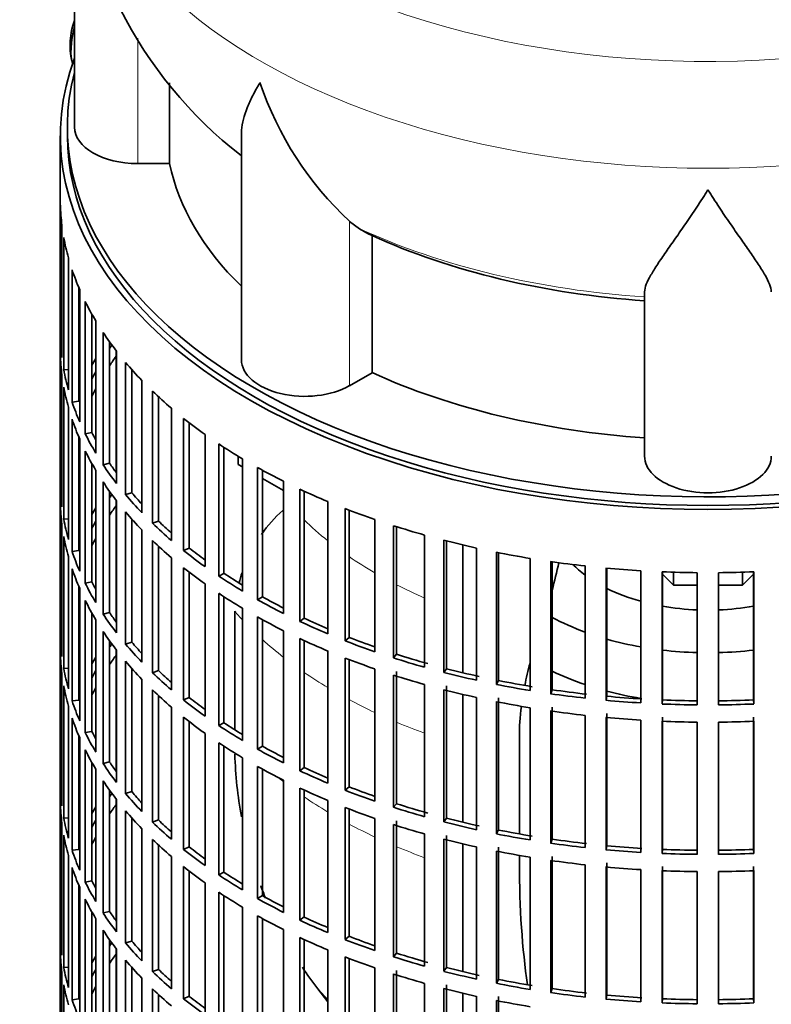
# Model space of a CAD drawing. Header units: millimetres. Extents: x 166 to 762, y -4095 to 2505.
# Tile 3 of 29: x 567 to 673, y -3984 to -3844. Entities that reach past the tile are written whole.
import ezdxf

# ---------------------------------------------------------------- set-up
doc = ezdxf.new("R2010")
doc.units = ezdxf.units.MM
for name, color, linetype in [('M5X8_UNI7687', 7, 'Continuous'), ('VSI134_DIFFUSORE', 7, 'Continuous'), ('VSI134_FILTRO_A', 7, 'Continuous'), ('VSI134_GIUNTO_8×', 7, 'Continuous'), ('VSI134_SUPPORTO_', 7, 'Continuous')]:
    doc.layers.add(name, color=color, linetype=linetype)

# ---------------------------------------------------------------- blocks, each defined once
blk = doc.blocks.new('SE4')
at = {"layer": 'M5X8_UNI7687', "color": 7, "linetype": 'Continuous', "lineweight": 35}
blk.add_arc((583.71, -3848.09), 10, 159.6255, 193.1681, dxfattribs=at)
blk.add_ellipse((575.53, -3846.37), major_axis=(1.01, 4.83), ratio=0.279258, start_param=1.436063, end_param=2.733198, dxfattribs=at)
at = {"layer": 'VSI134_DIFFUSORE', "color": 7, "linetype": 'Continuous', "lineweight": 35}
for p, q in [((574.33, -3816.67), (574.33, -3859.72)), ((587.86, -3864.92), (587.86, -3853.45)), ((598.06, -3860.63), (598.06, -3892.79)), ((583.33, -3864.92), (587.86, -3864.92)), ((614.84, -3874.17), (613.42, -3873.12)), ((616.62, -3894.62), (616.62, -3875.14)), ((655.33, -3906.49), (655.33, -3883.14)), ((613.42, -3896.47), (616.62, -3894.62))]:
    blk.add_line(p, q, dxfattribs=at)
at = {"layer": 'VSI134_DIFFUSORE', "color": 4, "linetype": 'Continuous', "lineweight": 9}
for p, q in [((583.33, -3864.92), (583.33, -3847.1)), ((613.42, -3896.47), (613.42, -3873.12))]:
    blk.add_line(p, q, dxfattribs=at)
at = {"layer": 'VSI134_DIFFUSORE', "color": 7, "linetype": 'Continuous', "lineweight": 35}
for centre, radius, start, end in [((635.06, -3815.78), 60.63, 180.8665, 232.3264), ((645.92, -3838.16), 47.73, 198.6373, 227.0857), ((622.75, -3861.78), 14.7, 237.4509, 245.3566)]:
    blk.add_arc(centre, radius, start, end, dxfattribs=at)
at = {"layer": 'VSI134_DIFFUSORE', "color": 4, "linetype": 'Continuous', "lineweight": 9}
for centre, major_axis, start_param, end_param in [((664.33, -3800.95), (85.67, 0), 2.810229, 6.283185), ((664.33, -3813.71), (-89.83, 0), 0, 3.208497), ((664.33, -3838.25), (-79.5, 0), 0.898849, 1.457346)]:
    blk.add_ellipse(centre, major_axis=major_axis, ratio=0.57735, start_param=start_param, end_param=end_param, dxfattribs=at)
at = {"layer": 'VSI134_DIFFUSORE', "color": 7, "linetype": 'Continuous', "lineweight": 35}
for centre, major_axis, start_param, end_param in [((583.33, -3859.72), (9, 0), 3.141593, 4.712389), ((664.33, -3859.72), (-77, 0), 0.117151, 0.534109), ((664.33, -3840.25), (-77, 0), 0.902549, 1.453645), ((607.06, -3892.79), (9, 0), 3.141593, 5.497787), ((664.33, -3859.72), (-77, 0), 0.902549, 1.453645), ((664.33, -3906.49), (-9, 0), 0, 3.141593)]:
    blk.add_ellipse(centre, major_axis=major_axis, ratio=0.57735, start_param=start_param, end_param=end_param, dxfattribs=at)
for points, knots in [([(598.06, -3860.65), (598.06, -3860.49), (598.06, -3860.33), (598.15, -3859.15), (598.43, -3858.1), (599.1, -3856.43), (599.37, -3855.85), (599.82, -3854.96), (599.98, -3854.66), (600.24, -3854.2), (600.37, -3853.97), (600.51, -3853.73), (600.6, -3853.58), (600.65, -3853.49), (600.69, -3853.42)], [0.4600931, 0.4600931, 0.4600931, 0.4600931, 0.5, 0.5, 0.75, 0.75, 0.875, 0.875, 0.9375, 0.9375, 0.96875, 0.984375, 0.984375, 1, 1, 1, 1]), ([(664.33, -3868.64), (664.2, -3868.85), (664.07, -3869.06), (663.8, -3869.48), (663.67, -3869.69), (663.27, -3870.3), (663.01, -3870.71), (662.22, -3871.9), (661.7, -3872.67), (660.69, -3874.14), (660.19, -3874.86), (659.25, -3876.21), (658.8, -3876.85), (657.95, -3878.07), (657.55, -3878.65), (657.01, -3879.47), (656.84, -3879.74), (656.52, -3880.25), (656.37, -3880.5), (655.96, -3881.22), (655.73, -3881.66), (655.42, -3882.46), (655.33, -3882.82), (655.33, -3883.14)], [0, 0, 0, 0, 0.03125, 0.03125, 0.0625, 0.0625, 0.125, 0.125, 0.25, 0.25, 0.375, 0.375, 0.5, 0.5, 0.625, 0.625, 0.6875, 0.6875, 0.75, 0.75, 0.875, 0.875, 1, 1, 1, 1]), ([(673.33, -3883.14), (673.33, -3882.82), (673.24, -3882.46), (672.93, -3881.66), (672.71, -3881.22), (672.3, -3880.51), (672.15, -3880.25), (671.82, -3879.74), (671.65, -3879.47), (671.11, -3878.65), (670.72, -3878.08), (669.87, -3876.85), (669.42, -3876.21), (668.47, -3874.86), (667.98, -3874.15), (666.96, -3872.67), (666.45, -3871.9), (665.66, -3870.71), (665.4, -3870.31), (665, -3869.69), (664.86, -3869.48), (664.6, -3869.06), (664.46, -3868.85), (664.33, -3868.64)], [0, 0, 0, 0, 0.125, 0.125, 0.25, 0.25, 0.3125, 0.3125, 0.375, 0.375, 0.5, 0.5, 0.625, 0.625, 0.75, 0.75, 0.875, 0.875, 0.9375, 0.9375, 0.96875, 0.96875, 1, 1, 1, 1])]:
    blk.add_open_spline(points, degree=3, knots=knots, dxfattribs=at)
at = {"layer": 'VSI134_FILTRO_A', "color": 7, "linetype": 'Continuous', "lineweight": 35}
for p, q in [((572.33, -3860.95), (572.33, -4025.06)), ((572.34, -3870.8), (572.34, -3889.58)), ((572.56, -3873.69), (572.56, -3892.47)), ((572.83, -3875.43), (572.83, -3894.21)), ((573.48, -3878.29), (573.48, -3897.07)), ((574, -3880.01), (574, -3898.79)), ((574.98, -3882.59), (574.98, -3898.67)), ((575.09, -3882.83), (575.09, -3901.61)), ((575.87, -3884.52), (575.87, -3903.3)), ((576.82, -3886.33), (576.82, -3903.13)), ((577.37, -3887.27), (577.37, -3906.05)), ((572.56, -3889.58), (572.34, -3889.58)), ((578.41, -3888.92), (578.41, -3907.7)), ((579.33, -3890.26), (579.33, -3907.47)), ((572.34, -3892.03), (572.34, -3910.81)), ((580.32, -3891.58), (580.32, -3910.36)), ((573.48, -3894.16), (572.83, -3894.21)), ((581.6, -3893.17), (581.6, -3911.95)), ((582.49, -3894.19), (582.49, -3911.68)), ((572.56, -3894.92), (572.56, -3913.7)), ((583.91, -3895.73), (583.91, -3914.51)), ((572.83, -3896.66), (572.83, -3915.44)), ((585.43, -3897.24), (585.43, -3916.02)), ((586.27, -3898.04), (586.27, -3915.71)), ((573.48, -3899.52), (573.48, -3918.3)), ((574.98, -3898.67), (574, -3898.79)), ((588.11, -3899.68), (588.11, -3918.46)), ((574, -3901.24), (574, -3920.02)), ((589.85, -3901.11), (589.85, -3919.89)), ((590.64, -3901.73), (590.64, -3919.54)), ((574.98, -3903.81), (574.98, -3919.9)), ((575.09, -3904.06), (575.09, -3922.84)), ((576.82, -3903.13), (575.87, -3903.3)), ((592.89, -3903.4), (592.89, -3922.18)), ((594.84, -3904.74), (594.84, -3923.52)), ((595.58, -3905.22), (595.58, -3923.13)), ((575.87, -3905.75), (575.87, -3924.53)), ((598.22, -3906.87), (598.22, -3925.65)), ((576.82, -3907.56), (576.82, -3924.35)), ((579.33, -3907.47), (578.41, -3907.7)), ((600.36, -3908.1), (600.36, -3926.88)), ((577.37, -3908.5), (577.37, -3927.28)), ((601.03, -3908.48), (601.03, -3926.46)), ((572.56, -3910.81), (572.34, -3910.81)), ((578.41, -3910.14), (578.41, -3928.92)), ((604.04, -3910.05), (604.04, -3928.83)), ((579.33, -3911.48), (579.33, -3928.7)), ((582.49, -3911.68), (581.6, -3911.95)), ((606.36, -3911.18), (606.36, -3929.96)), ((606.97, -3911.46), (606.97, -3929.5)), ((572.34, -3913.26), (572.34, -3932.04)), ((580.32, -3912.81), (580.32, -3931.59)), ((610.33, -3912.93), (610.33, -3931.71)), ((612.81, -3913.94), (612.81, -3932.72)), ((581.6, -3914.4), (581.6, -3933.18)), ((613.35, -3914.14), (613.35, -3932.23)), ((572.56, -3916.15), (572.56, -3934.93)), ((573.48, -3915.39), (572.83, -3915.44)), ((582.49, -3915.42), (582.49, -3932.91)), ((586.27, -3915.71), (585.43, -3916.02)), ((617.03, -3915.49), (617.03, -3934.27)), ((619.65, -3916.36), (619.65, -3935.14)), ((620.11, -3916.51), (620.11, -3934.63)), ((572.83, -3917.89), (572.83, -3936.67)), ((583.91, -3916.96), (583.91, -3935.74)), ((624.08, -3917.69), (624.08, -3936.47)), ((585.43, -3918.47), (585.43, -3937.25)), ((586.27, -3919.27), (586.27, -3936.94)), ((626.83, -3918.43), (626.83, -3937.21)), ((627.21, -3918.53), (627.21, -3936.68)), ((573.48, -3920.75), (573.48, -3939.53)), ((574.98, -3919.9), (574, -3920.02)), ((588.11, -3920.91), (588.11, -3939.68)), ((590.64, -3919.54), (589.85, -3919.89)), ((631.45, -3919.54), (631.45, -3938.32)), ((634.29, -3920.14), (634.29, -3938.91)), ((634.59, -3920.19), (634.59, -3938.36)), ((639.06, -3921), (639.06, -3939.78)), ((641.99, -3921.46), (641.99, -3940.24)), ((642.2, -3921.49), (642.2, -3939.67)), ((646.87, -3922.08), (646.87, -3940.86)), ((574, -3922.47), (574, -3941.25)), ((589.85, -3922.34), (589.85, -3941.12)), ((590.64, -3922.96), (590.64, -3940.76)), ((595.58, -3923.13), (594.84, -3923.52)), ((649.85, -3922.38), (649.85, -3941.16)), ((649.98, -3922.4), (649.98, -3940.59)), ((654.81, -3922.76), (654.81, -3941.54)), ((657.82, -3922.91), (657.82, -3941.69)), ((657.87, -3922.92), (657.87, -3941.12)), ((662.82, -3923.04), (662.82, -3941.82)), ((665.85, -3923.04), (665.85, -3941.82)), ((670.8, -3922.92), (670.8, -3941.12)), ((670.84, -3922.91), (670.84, -3941.69)), ((574.98, -3925.04), (574.98, -3941.13)), ((576.82, -3924.35), (575.87, -3924.53)), ((592.89, -3924.63), (592.89, -3943.41)), ((575.09, -3925.29), (575.09, -3944.07)), ((594.84, -3925.97), (594.84, -3944.75)), ((595.58, -3926.45), (595.58, -3944.36)), ((601.03, -3926.46), (600.36, -3926.88)), ((575.87, -3926.98), (575.87, -3945.76)), ((576.82, -3928.78), (576.82, -3945.58)), ((579.33, -3928.7), (578.41, -3928.92)), ((598.22, -3928.09), (598.22, -3946.87)), ((577.37, -3929.73), (577.37, -3948.51)), ((600.36, -3929.33), (600.36, -3948.11)), ((601.03, -3929.7), (601.03, -3947.68)), ((606.97, -3929.5), (606.36, -3929.96)), ((572.56, -3932.04), (572.34, -3932.04)), ((578.41, -3931.37), (578.41, -3950.15)), ((604.04, -3931.28), (604.04, -3950.06)), ((579.33, -3932.71), (579.33, -3949.93)), ((582.49, -3932.91), (581.6, -3933.18)), ((606.36, -3932.4), (606.36, -3951.18)), ((606.97, -3932.69), (606.97, -3950.73)), ((613.35, -3932.23), (612.81, -3932.72)), ((572.34, -3934.49), (572.34, -3953.27)), ((580.32, -3934.04), (580.32, -3952.82)), ((610.33, -3934.16), (610.33, -3952.94)), ((620.11, -3934.63), (619.65, -3935.14)), ((581.6, -3935.62), (581.6, -3954.4)), ((612.81, -3935.16), (612.81, -3953.94)), ((613.35, -3935.37), (613.35, -3953.46)), ((572.56, -3937.37), (572.56, -3956.15)), ((573.48, -3936.62), (572.83, -3936.67)), ((582.49, -3936.65), (582.49, -3954.14)), ((586.27, -3936.94), (585.43, -3937.25)), ((617.03, -3936.72), (617.03, -3955.5)), ((619.65, -3937.59), (619.65, -3956.37)), ((620.11, -3937.08), (620.11, -3955.86)), ((627.21, -3936.68), (626.83, -3937.21)), ((583.91, -3938.19), (583.91, -3956.96)), ((624.08, -3938.92), (624.08, -3957.7)), ((634.59, -3938.36), (634.29, -3938.91)), ((572.83, -3939.12), (572.83, -3957.9)), ((585.43, -3939.7), (585.43, -3958.48)), ((586.27, -3940.5), (586.27, -3958.17)), ((626.83, -3939.66), (626.83, -3958.44)), ((627.21, -3939.13), (627.21, -3957.91)), ((642.2, -3939.67), (641.99, -3940.24)), ((574.98, -3941.13), (574, -3941.25)), ((590.64, -3940.76), (589.85, -3941.12)), ((631.45, -3940.77), (631.45, -3959.55)), ((634.29, -3941.36), (634.29, -3960.14)), ((634.59, -3940.81), (634.59, -3959.59)), ((649.98, -3940.59), (649.85, -3941.16)), ((657.87, -3941.12), (657.82, -3941.69)), ((670.8, -3941.12), (670.84, -3941.69)), ((573.48, -3941.98), (573.48, -3960.76)), ((588.11, -3942.13), (588.11, -3960.91)), ((639.06, -3942.23), (639.06, -3961.01)), ((641.99, -3942.68), (641.99, -3961.46)), ((642.2, -3942.12), (642.2, -3960.9)), ((646.87, -3943.31), (646.87, -3962.09)), ((649.98, -3943.04), (649.98, -3961.82)), ((574, -3943.7), (574, -3962.48)), ((589.85, -3943.57), (589.85, -3962.35)), ((590.64, -3944.19), (590.64, -3961.99)), ((595.58, -3944.36), (594.84, -3944.75)), ((649.85, -3943.61), (649.85, -3962.39)), ((654.81, -3943.99), (654.81, -3962.77)), ((657.82, -3944.14), (657.82, -3962.92)), ((657.87, -3943.57), (657.87, -3962.34)), ((662.82, -3944.27), (662.82, -3963.05)), ((665.85, -3944.27), (665.85, -3963.05)), ((670.8, -3943.57), (670.8, -3962.34)), ((670.84, -3944.14), (670.84, -3962.92)), ((576.82, -3945.58), (575.87, -3945.76)), ((592.89, -3945.86), (592.89, -3964.64)), ((574.98, -3946.27), (574.98, -3962.35)), ((575.09, -3946.52), (575.09, -3965.3)), ((594.84, -3947.2), (594.84, -3965.97)), ((575.87, -3948.21), (575.87, -3966.99)), ((595.58, -3947.68), (595.58, -3965.58)), ((601.03, -3947.68), (600.36, -3948.11)), ((576.82, -3950.01), (576.82, -3966.81)), ((579.33, -3949.93), (578.41, -3950.15)), ((598.22, -3949.32), (598.22, -3968.1)), ((577.37, -3950.96), (577.37, -3969.74)), ((600.36, -3950.56), (600.36, -3969.34)), ((601.03, -3950.93), (601.03, -3968.91)), ((606.97, -3950.73), (606.36, -3951.18)), ((578.41, -3952.6), (578.41, -3971.38)), ((604.04, -3952.51), (604.04, -3971.29)), ((572.56, -3953.26), (572.34, -3953.27)), ((579.33, -3953.94), (579.33, -3971.16)), ((582.49, -3954.14), (581.6, -3954.4)), ((606.36, -3953.63), (606.36, -3972.41)), ((606.97, -3953.92), (606.97, -3971.95)), ((613.35, -3953.46), (612.81, -3953.94)), ((572.34, -3955.72), (572.34, -3974.5)), ((580.32, -3955.27), (580.32, -3974.05)), ((610.33, -3955.39), (610.33, -3974.17)), ((620.11, -3955.86), (619.65, -3956.37)), ((581.6, -3956.85), (581.6, -3975.63)), ((612.81, -3956.39), (612.81, -3975.17)), ((613.35, -3956.6), (613.35, -3974.69)), ((572.56, -3958.6), (572.56, -3977.38)), ((573.48, -3957.85), (572.83, -3957.9)), ((582.49, -3957.88), (582.49, -3975.37)), ((586.27, -3958.17), (585.43, -3958.48)), ((617.03, -3957.94), (617.03, -3976.72)), ((620.11, -3958.31), (620.11, -3977.09)), ((627.21, -3957.91), (626.83, -3958.44)), ((583.91, -3959.41), (583.91, -3978.19)), ((619.65, -3958.82), (619.65, -3977.6)), ((634.59, -3959.59), (634.29, -3960.14)), ((572.83, -3960.35), (572.83, -3979.12)), ((585.43, -3960.93), (585.43, -3979.71)), ((624.08, -3960.15), (624.08, -3978.93)), ((626.83, -3960.89), (626.83, -3979.67)), ((627.21, -3960.36), (627.21, -3979.14)), ((642.2, -3960.9), (641.99, -3961.46)), ((574.98, -3962.35), (574, -3962.48)), ((586.27, -3961.72), (586.27, -3979.4)), ((590.64, -3961.99), (589.85, -3962.35)), ((631.45, -3962), (631.45, -3980.77)), ((634.29, -3962.59), (634.29, -3981.37)), ((634.59, -3962.04), (634.59, -3980.82)), ((649.98, -3961.82), (649.85, -3962.39)), ((657.87, -3962.34), (657.82, -3962.92)), ((670.8, -3962.34), (670.84, -3962.92)), ((573.48, -3963.21), (573.48, -3981.99)), ((588.11, -3963.36), (588.11, -3982.14)), ((639.06, -3963.46), (639.06, -3982.24)), ((641.99, -3963.91), (641.99, -3982.69)), ((642.2, -3963.35), (642.2, -3982.13)), ((649.98, -3964.27), (649.98, -3983.05)), ((574, -3964.93), (574, -3983.71)), ((589.85, -3964.79), (589.85, -3983.57)), ((590.64, -3965.42), (590.64, -3983.22)), ((595.58, -3965.58), (594.84, -3965.97)), ((646.87, -3964.54), (646.87, -3983.32)), ((649.85, -3964.84), (649.85, -3983.62)), ((654.81, -3965.22), (654.81, -3984)), ((657.82, -3965.37), (657.82, -3984.15)), ((657.87, -3964.79), (657.87, -3983.57)), ((662.82, -3965.5), (662.82, -3984.28)), ((665.85, -3965.5), (665.85, -3984.28)), ((670.8, -3964.79), (670.8, -3983.57)), ((670.84, -3965.37), (670.84, -3984.15)), ((576.82, -3966.81), (575.87, -3966.99)), ((592.89, -3967.09), (592.89, -3985.86)), ((574.98, -3967.5), (574.98, -3983.58)), ((575.09, -3967.75), (575.09, -3986.53)), ((594.84, -3968.42), (594.84, -3987.2)), ((575.87, -3969.44), (575.87, -3988.22)), ((595.58, -3968.91), (595.58, -3986.81)), ((601.03, -3968.91), (600.36, -3969.34)), ((576.82, -3971.24), (576.82, -3988.04)), ((579.33, -3971.16), (578.41, -3971.38)), ((598.22, -3970.55), (598.22, -3989.33)), ((577.37, -3972.19), (577.37, -3990.97)), ((600.36, -3971.79), (600.36, -3990.57)), ((601.03, -3972.16), (601.03, -3990.14)), ((606.97, -3971.95), (606.36, -3972.41)), ((578.41, -3973.83), (578.41, -3992.61)), ((604.04, -3973.74), (604.04, -3992.52)), ((572.56, -3974.49), (572.34, -3974.5)), ((579.33, -3975.17), (579.33, -3992.39)), ((582.49, -3975.37), (581.6, -3975.63)), ((606.36, -3974.86), (606.36, -3993.64)), ((606.97, -3975.15), (606.97, -3993.18)), ((613.35, -3974.69), (612.81, -3975.17)), ((580.32, -3976.5), (580.32, -3995.28)), ((610.33, -3976.62), (610.33, -3995.4)), ((572.34, -3976.95), (572.34, -3995.73)), ((581.6, -3978.08), (581.6, -3996.86)), ((612.81, -3977.62), (612.81, -3996.4)), ((613.35, -3977.83), (613.35, -3995.91)), ((620.11, -3977.09), (619.65, -3977.6)), ((573.48, -3979.08), (572.83, -3979.12)), ((582.49, -3979.11), (582.49, -3996.6)), ((586.27, -3979.4), (585.43, -3979.71)), ((617.03, -3979.17), (617.03, -3997.95)), ((620.11, -3979.54), (620.11, -3998.31)), ((627.21, -3979.14), (626.83, -3979.67)), ((572.56, -3979.83), (572.56, -3998.61)), ((583.91, -3980.64), (583.91, -3999.42)), ((619.65, -3980.05), (619.65, -3998.83)), ((634.59, -3980.82), (634.29, -3981.37)), ((572.83, -3981.57), (572.83, -4000.35)), ((585.43, -3982.16), (585.43, -4000.94)), ((624.08, -3981.38), (624.08, -4000.16)), ((626.83, -3982.12), (626.83, -4000.9)), ((627.21, -3981.59), (627.21, -4000.37)), ((642.2, -3982.13), (641.99, -3982.69)), ((574.98, -3983.58), (574, -3983.71)), ((586.27, -3982.95), (586.27, -4000.63)), ((590.64, -3983.22), (589.85, -3983.57)), ((631.45, -3983.22), (631.45, -4002)), ((634.29, -3983.82), (634.29, -4002.6)), ((634.59, -3983.27), (634.59, -4002.05)), ((649.98, -3983.05), (649.85, -3983.62)), ((657.87, -3983.57), (657.82, -3984.15)), ((670.8, -3983.57), (670.84, -3984.15))]:
    blk.add_line(p, q, dxfattribs=at)
for centre, major_axis, start_param, end_param in [((664.33, -3860.95), (-92, 0), -0.208894, 3.350487), ((664.33, -3860.95), (-91, 0), 0, 3.141593), ((664.33, -3869.93), (-92, 0), 0.016456, 0.07081), ((664.33, -3869.93), (-92, 0), 0.103722, 0.158077), ((664.33, -3869.93), (-92, 0), 0.190989, 0.245343), ((664.33, -3869.93), (-92, 0), 0.278255, 0.33261), ((664.33, -3888.71), (-92, 0), 0.016456, 0.07081), ((664.33, -3869.93), (-92, 0), 0.365522, 0.419876), ((664.33, -3909.94), (-91, 0), -0.374965, -0.365223), ((664.33, -3891.16), (-92, 0), 0.016456, 0.07081), ((664.33, -3909.94), (-92, 0), -0.33261, -0.313806), ((664.33, -3912.39), (-91, 0), -0.392699, -0.365223), ((664.33, -3888.71), (-92, 0), 0.103722, 0.158077), ((664.33, -3869.93), (-92, 0), 0.452788, 0.507143), ((664.33, -3909.94), (-91, 0), -0.299174, -0.277957), ((664.33, -3891.16), (-92, 0), 0.103722, 0.158077), ((664.33, -3912.39), (-91, 0), -0.299174, -0.277957), ((664.33, -3869.93), (-92, 0), 0.540055, 0.594409), ((664.33, -3888.71), (-92, 0), 0.190989, 0.245343), ((664.33, -3891.16), (-92, 0), 0.190989, 0.245343), ((664.33, -3869.93), (-92, 0), 0.627321, 0.681676), ((664.33, -3888.71), (-92, 0), 0.278255, 0.33261), ((664.33, -3888.71), (-91, 0), 0.277957, 0.299174), ((664.33, -3869.93), (-92, 0), 0.714588, 0.768942), ((664.33, -3891.16), (-92, 0), 0.278255, 0.33261), ((664.33, -3888.71), (-92, 0), 0.365522, 0.419876), ((664.33, -3888.71), (-91, 0), 0.365223, 0.394539), ((664.33, -3869.93), (-92, 0), 0.801854, 0.856209), ((664.33, -3909.94), (-92, 0), 0.016456, 0.07081), ((664.33, -3891.16), (-92, 0), 0.365522, 0.419876), ((664.33, -3931.17), (-91, 0), -0.374965, -0.365223), ((664.33, -3888.71), (-92, 0), 0.452788, 0.507143), ((664.33, -3888.71), (-91, 0), 0.45249, 0.486998), ((664.33, -3869.93), (-92, 0), 0.889121, 0.943475), ((664.33, -3912.39), (-92, 0), 0.016456, 0.07081), ((664.33, -3931.17), (-92, 0), -0.33261, -0.313806), ((664.33, -3933.62), (-91, 0), -0.394539, -0.365223), ((664.33, -3869.93), (-92, 0), 0.976387, 1.030742), ((664.33, -3891.16), (-92, 0), 0.452788, 0.507143), ((664.33, -3909.94), (-92, 0), 0.103722, 0.158077), ((664.33, -3931.17), (-91, 0), -0.299174, -0.277957), ((664.33, -3888.71), (-92, 0), 0.540055, 0.594409), ((664.33, -3888.71), (-91, 0), 0.539756, 0.577951), ((664.33, -3869.93), (-92, 0), 1.063654, 1.118008), ((664.33, -3912.39), (-92, 0), 0.103722, 0.158077), ((664.33, -3933.62), (-91, 0), -0.299174, -0.277957), ((664.33, -3891.16), (-92, 0), 0.540055, 0.594409), ((664.33, -3869.93), (-92, 0), 1.15092, 1.205275), ((664.33, -3909.94), (-92, 0), 0.190989, 0.245343), ((664.33, -3888.71), (-92, 0), 0.627321, 0.681676), ((664.33, -3888.71), (-91, 0), 0.627022, 0.668018), ((664.33, -3869.93), (-92, 0), 1.238186, 1.292541), ((664.33, -3869.93), (-92, 0), 1.325453, 1.379807), ((664.33, -3912.39), (-92, 0), 0.190989, 0.245343), ((664.33, -3891.16), (-92, 0), 0.627321, 0.681676), ((664.33, -3888.71), (-92, 0), 0.714588, 0.768942), ((664.33, -3888.71), (-91, 0), 0.714289, 0.757518), ((664.33, -3869.93), (-92, 0), 1.412719, 1.467074), ((664.33, -3869.93), (-92, 0), 1.499986, 1.55434), ((664.33, -3869.93), (92, 0), 4.728845, 4.783199), ((664.33, -3909.94), (-92, 0), 0.278255, 0.33261), ((664.33, -3909.94), (-91, 0), 0.277957, 0.299174), ((664.33, -3891.16), (-92, 0), 0.714588, 0.768942), ((664.33, -3888.71), (-91, 0), 0.801555, 0.846635), ((664.33, -3912.39), (-92, 0), 0.278255, 0.33261), ((664.33, -3888.71), (-92, 0), 0.801854, 0.856209), ((664.33, -3909.94), (-92, 0), 0.365522, 0.419876), ((664.33, -3909.94), (-91, 0), 0.365223, 0.394539), ((664.33, -3891.16), (-92, 0), 0.801854, 0.856209), ((664.33, -3888.71), (-92, 0), 0.889121, 0.943475), ((664.33, -3888.71), (-91, 0), 0.888822, 0.935485), ((664.33, -3931.17), (-92, 0), 0.016456, 0.07081), ((664.33, -3912.39), (-92, 0), 0.365522, 0.419876), ((664.33, -3952.4), (-91, 0), -0.374965, -0.365223), ((664.33, -3909.94), (-92, 0), 0.452788, 0.507143), ((664.33, -3909.94), (-91, 0), 0.45249, 0.486998), ((664.33, -3891.16), (-92, 0), 0.889121, 0.943475), ((664.33, -3888.71), (-92, 0), 0.976387, 1.030742), ((664.33, -3888.71), (-91, 0), 0.976088, 1.024141), ((664.33, -3933.62), (-92, 0), 0.016456, 0.07081), ((664.33, -3954.85), (-91, 0), -0.394539, -0.365223), ((664.33, -3888.71), (-91, 0), 1.063355, 1.118307), ((664.33, -3952.4), (-92, 0), -0.33261, -0.313806), ((664.33, -3912.39), (-92, 0), 0.452788, 0.507143), ((664.33, -3891.16), (-92, 0), 0.976387, 1.030742), ((664.33, -3888.71), (-92, 0), 1.063654, 1.118008), ((664.33, -3931.17), (-92, 0), 0.103722, 0.158077), ((664.33, -3952.4), (-91, 0), -0.299174, -0.277957), ((664.33, -3909.94), (-92, 0), 0.540055, 0.594409), ((664.33, -3909.94), (-91, 0), 0.539756, 0.577951), ((664.33, -3891.16), (-92, 0), 1.063654, 1.118008), ((664.33, -3888.71), (-92, 0), 1.15092, 1.205275), ((664.33, -3888.71), (-91, 0), 1.150621, 1.205573), ((664.33, -3888.71), (-92, 0), 1.238186, 1.292541), ((664.33, -3888.71), (-91, 0), 1.237888, 1.29284), ((664.33, -3933.62), (-92, 0), 0.103722, 0.158077), ((664.33, -3954.85), (-91, 0), -0.299174, -0.277957), ((664.33, -3912.39), (-92, 0), 0.540055, 0.594409), ((664.33, -3891.16), (-92, 0), 1.15092, 1.205275), ((664.33, -3888.71), (-92, 0), 1.325453, 1.379807), ((664.33, -3888.71), (-91, 0), 1.325154, 1.380106), ((664.33, -3931.17), (-92, 0), 0.190989, 0.245343), ((664.33, -3909.94), (-92, 0), 0.627321, 0.681676), ((664.33, -3909.94), (-91, 0), 0.627022, 0.668018), ((664.33, -3891.16), (-92, 0), 1.238186, 1.292541), ((664.33, -3888.71), (-92, 0), 1.412719, 1.467074), ((664.33, -3888.71), (-91, 0), 1.412421, 1.467373), ((664.33, -3888.71), (-92, 0), 1.499986, 1.55434), ((664.33, -3888.71), (-91, 0), 1.499687, 1.554639), ((664.33, -3888.71), (91, 0), 4.728546, 4.783498), ((664.33, -3888.71), (92, 0), 4.728845, 4.783199), ((664.33, -3891.16), (-92, 0), 1.325453, 1.379807), ((664.33, -3933.62), (-92, 0), 0.190989, 0.245343), ((664.33, -3912.39), (-92, 0), 0.627321, 0.681676), ((664.33, -3909.94), (-91, 0), 0.714289, 0.757518), ((664.33, -3891.16), (-92, 0), 1.412719, 1.467074), ((664.33, -3891.16), (-92, 0), 1.499986, 1.55434), ((664.33, -3891.16), (92, 0), 4.728845, 4.783199), ((664.33, -3931.17), (-92, 0), 0.278255, 0.33261), ((664.33, -3931.17), (-91, 0), 0.277957, 0.299174), ((664.33, -3909.94), (-92, 0), 0.714588, 0.768942), ((664.33, -3912.39), (-92, 0), 0.714588, 0.768942), ((664.33, -3933.62), (-92, 0), 0.278255, 0.33261), ((664.33, -3909.94), (-92, 0), 0.801854, 0.856209), ((664.33, -3909.94), (-91, 0), 0.801555, 0.846635), ((664.33, -3931.17), (-92, 0), 0.365522, 0.419876), ((664.33, -3931.17), (-91, 0), 0.365223, 0.394539), ((664.33, -3912.39), (-92, 0), 0.801854, 0.856209), ((664.33, -3909.94), (-92, 0), 0.889121, 0.943475), ((664.33, -3909.94), (-91, 0), 0.888822, 0.935485), ((664.33, -3933.62), (-92, 0), 0.365522, 0.419876), ((664.33, -3952.4), (-92, 0), 0.016456, 0.07081), ((664.33, -3973.63), (-91, 0), -0.374965, -0.365223), ((664.33, -3931.17), (-92, 0), 0.452788, 0.507143), ((664.33, -3931.17), (-91, 0), 0.45249, 0.486998), ((664.33, -3912.39), (-92, 0), 0.889121, 0.943475), ((664.33, -3909.94), (-92, 0), 0.976387, 1.030742), ((664.33, -3909.94), (-91, 0), 0.976088, 1.024141), ((664.33, -3954.85), (-92, 0), 0.016456, 0.07081), ((664.33, -3976.07), (-91, 0), -0.394539, -0.365223), ((664.33, -3909.94), (-91, 0), 1.063355, 1.118307), ((664.33, -3973.63), (-92, 0), -0.33261, -0.313806), ((664.33, -3933.62), (-92, 0), 0.452788, 0.507143), ((664.33, -3912.39), (-92, 0), 0.976387, 1.030742), ((664.33, -3909.94), (-92, 0), 1.063654, 1.118008), ((664.33, -3952.4), (-92, 0), 0.103722, 0.158077), ((664.33, -3973.63), (-91, 0), -0.299174, -0.277957), ((664.33, -3931.17), (-92, 0), 0.540055, 0.594409), ((664.33, -3931.17), (-91, 0), 0.539756, 0.577951), ((664.33, -3909.94), (-92, 0), 1.15092, 1.205275), ((664.33, -3909.94), (-91, 0), 1.150621, 1.205573), ((664.33, -3912.39), (-92, 0), 1.063654, 1.118008), ((664.33, -3909.94), (-91, 0), 1.237888, 1.29284), ((664.33, -3954.85), (-92, 0), 0.103722, 0.158077), ((664.33, -3976.07), (-91, 0), -0.299174, -0.277957), ((664.33, -3933.62), (-92, 0), 0.540055, 0.594409), ((664.33, -3912.39), (-92, 0), 1.15092, 1.205275), ((664.33, -3909.94), (-92, 0), 1.238186, 1.292541), ((664.33, -3909.94), (-92, 0), 1.325453, 1.379807), ((664.33, -3909.94), (-91, 0), 1.325154, 1.380106), ((664.33, -3952.4), (-92, 0), 0.190989, 0.245343), ((664.33, -3931.17), (-92, 0), 0.627321, 0.681676), ((664.33, -3931.17), (-91, 0), 0.627022, 0.668018), ((664.33, -3912.39), (-92, 0), 1.238186, 1.292541), ((664.33, -3909.94), (-92, 0), 1.412719, 1.467074), ((664.33, -3909.94), (-91, 0), 1.412421, 1.467373), ((664.33, -3909.94), (-91, 0), 1.499687, 1.554639), ((664.33, -3909.94), (91, 0), 4.728546, 4.783498), ((664.33, -3912.39), (-92, 0), 1.325453, 1.379807), ((664.33, -3909.94), (-92, 0), 1.499986, 1.55434), ((664.33, -3909.94), (92, 0), 4.728845, 4.783199), ((664.33, -3954.85), (-92, 0), 0.190989, 0.245343), ((664.33, -3933.62), (-92, 0), 0.627321, 0.681676), ((664.33, -3931.17), (-91, 0), 0.714289, 0.757518), ((664.33, -3912.39), (-92, 0), 1.412719, 1.467074), ((664.33, -3912.39), (-92, 0), 1.499986, 1.55434), ((664.33, -3912.39), (92, 0), 4.728845, 4.783199), ((664.33, -3952.4), (-92, 0), 0.278255, 0.33261), ((664.33, -3952.4), (-91, 0), 0.277957, 0.299174), ((664.33, -3931.17), (-92, 0), 0.714588, 0.768942), ((664.33, -3933.62), (-92, 0), 0.714588, 0.768942), ((664.33, -3954.85), (-92, 0), 0.278255, 0.33261), ((664.33, -3931.17), (-92, 0), 0.801854, 0.856209), ((664.33, -3931.17), (-91, 0), 0.801555, 0.846635), ((664.33, -3952.4), (-91, 0), 0.365223, 0.394539), ((664.33, -3952.4), (-92, 0), 0.365522, 0.419876), ((664.33, -3933.62), (-92, 0), 0.801854, 0.856209), ((664.33, -3931.17), (-92, 0), 0.889121, 0.943475), ((664.33, -3931.17), (-91, 0), 0.888822, 0.935485), ((664.33, -3954.85), (-92, 0), 0.365522, 0.419876), ((664.33, -3973.63), (-92, 0), 0.016456, 0.07081), ((664.33, -3952.4), (-91, 0), 0.45249, 0.486998), ((664.33, -3933.62), (-92, 0), 0.889121, 0.943475), ((664.33, -3931.17), (-92, 0), 0.976387, 1.030742), ((664.33, -3931.17), (-91, 0), 0.976088, 1.024141), ((664.33, -3994.85), (-91, 0), -0.374965, -0.365223), ((664.33, -3952.4), (-92, 0), 0.452788, 0.507143), ((664.33, -3976.07), (-92, 0), 0.016456, 0.07081), ((664.33, -3994.85), (-92, 0), -0.33261, -0.313806), ((664.33, -3997.3), (-91, 0), -0.394539, -0.365223), ((664.33, -3954.85), (-92, 0), 0.452788, 0.507143), ((664.33, -3933.62), (-92, 0), 0.976387, 1.030742), ((664.33, -3931.17), (-92, 0), 1.063654, 1.118008), ((664.33, -3931.17), (-91, 0), 1.063355, 1.118307), ((664.33, -3973.63), (-92, 0), 0.103722, 0.158077), ((664.33, -3994.85), (-91, 0), -0.299174, -0.277957), ((664.33, -3952.4), (-91, 0), 0.539756, 0.577951), ((664.33, -3931.17), (-92, 0), 1.15092, 1.205275), ((664.33, -3931.17), (-91, 0), 1.150621, 1.205573), ((664.33, -3952.4), (-92, 0), 0.540055, 0.594409), ((664.33, -3933.62), (-92, 0), 1.063654, 1.118008), ((664.33, -3931.17), (-91, 0), 1.237888, 1.29284), ((664.33, -3976.07), (-92, 0), 0.103722, 0.158077), ((664.33, -3997.3), (-91, 0), -0.299174, -0.277957), ((664.33, -3954.85), (-92, 0), 0.540055, 0.594409), ((664.33, -3933.62), (-92, 0), 1.15092, 1.205275), ((664.33, -3931.17), (-92, 0), 1.238186, 1.292541), ((664.33, -3931.17), (-91, 0), 1.325154, 1.380106), ((664.33, -3973.63), (-92, 0), 0.190989, 0.245343), ((664.33, -3952.4), (-92, 0), 0.627321, 0.681676), ((664.33, -3952.4), (-91, 0), 0.627022, 0.668018), ((664.33, -3933.62), (-92, 0), 1.238186, 1.292541), ((664.33, -3931.17), (-92, 0), 1.325453, 1.379807), ((664.33, -3931.17), (-92, 0), 1.412719, 1.467074), ((664.33, -3931.17), (-91, 0), 1.412421, 1.467373), ((664.33, -3931.17), (-91, 0), 1.499687, 1.554639), ((664.33, -3931.17), (91, 0), 4.728546, 4.783498), ((664.33, -3931.17), (-92, 0), 1.499986, 1.55434), ((664.33, -3931.17), (92, 0), 4.728845, 4.783199)]:
    blk.add_ellipse(centre, major_axis=major_axis, ratio=0.57735, start_param=start_param, end_param=end_param, dxfattribs=at)
at = {"layer": 'VSI134_GIUNTO_8×', "color": 7, "linetype": 'Continuous', "lineweight": 35}
for centre, major_axis, start_param, end_param in [((664.33, -3915.65), (-22, 0), 0.512266, 0.653708), ((664.33, -3915.65), (-22, 0), 0.860097, 1.12301), ((664.33, -3915.65), (-22, 0), 1.272507, 1.501929), ((664.33, -3915.65), (-22, 0), 1.639664, 1.869086), ((664.33, -3915.65), (-32.5, 0), 0.821803, 1.003487), ((664.33, -3915.65), (-32.5, 0), 1.113415, 1.273341), ((664.33, -3915.65), (-32.5, 0), 1.370522, 1.524199), ((664.33, -3915.65), (-32.5, 0), 1.617394, 1.771071), ((664.33, -3921.75), (-34.5, 0), 0.874436, 1.040008), ((664.33, -3921.75), (-34.5, 0), 1.141754, 1.291065)]:
    blk.add_ellipse(centre, major_axis=major_axis, ratio=0.57735, start_param=start_param, end_param=end_param, dxfattribs=at)
at = {"layer": 'VSI134_SUPPORTO_', "color": 7, "linetype": 'Continuous', "lineweight": 35}
for p, q in [((573.33, -3859.72), (573.33, -3860.95)), ((580.26, -3908.82), (580.26, -3891.5)), ((597.58, -3907.65), (597.58, -3906.48)), ((598.22, -3908.02), (597.58, -3907.65)), ((604.04, -3911.38), (601.03, -3909.65)), ((580.26, -3930.04), (580.26, -3912.73)), ((629.51, -3937.25), (629.51, -3919.09)), ((659.42, -3924.79), (657.87, -3923.23)), ((659.42, -3924.79), (659.42, -3922.97)), ((669.24, -3924.79), (669.24, -3922.97)), ((670.8, -3923.23), (669.24, -3924.79)), ((662.82, -3924.79), (659.42, -3924.79)), ((669.24, -3924.79), (665.85, -3924.79)), ((597.11, -3928.51), (597.11, -3945.35)), ((580.26, -3951.27), (580.26, -3933.96)), ((629.51, -3958.48), (629.51, -3940.32)), ((637.54, -3960.15), (637.54, -3946.28)), ((580.26, -3972.5), (580.26, -3955.19)), ((629.51, -3979.71), (629.51, -3961.55)), ((637.54, -3964.33), (637.54, -3963.2)), ((580.26, -3993.73), (580.26, -3976.42)), ((608.9, -3982.16), (610.33, -3984)), ((629.51, -4000.94), (629.51, -3982.78))]:
    blk.add_line(p, q, dxfattribs=at)
for centre, radius, start, end in [((617.98, -3929.64), 20.9, 132.2885, 144.8366), ((617.98, -3929.64), 20.9, 161.6046, 165.7625), ((654.66, -3947.24), 57.56, 181.5895, 190.4957), ((654.66, -3947.24), 57.56, 200.6285, 202.5098), ((654.66, -3947.24), 57.56, 213.6, 217.3447)]:
    blk.add_arc(centre, radius, start, end, dxfattribs=at)
for centre, major_axis, ratio, start_param, end_param in [((664.33, -3859.72), (91, 0), 0.57735, 2.993207, 6.283185), ((632.19, -3920.49), (8.14, 34.04), 0.31246, 4.639612, 4.753819), ((643.28, -3938.28), (3.49, 14.59), 0.31246, 1.479895, 1.698732), ((643.28, -3938.28), (3.49, 14.59), 0.31246, -4.378668, -4.059125), ((671.99, -3916.32), (-20.93, -87.53), 0.31246, -0.917533, -0.65805)]:
    blk.add_ellipse(centre, major_axis=major_axis, ratio=ratio, start_param=start_param, end_param=end_param, dxfattribs=at)
at = {"layer": 'VSI134_SUPPORTO_', "color": 4, "linetype": 'Continuous', "lineweight": 9}
for centre, major_axis, start_param, end_param in [((664.33, -3896.01), (-66.6, 0), 0.533057, 0.625209), ((664.33, -3896.01), (-66.6, 0), 0.698932, 0.780897), ((664.33, -3896.01), (-66.6, 0), 0.844673, 0.921885), ((664.33, -3909.31), (-75, 0), 0.459415, 0.491682), ((664.33, -3909.31), (-75, 0), 0.566131, 0.63707), ((664.33, -3909.31), (-75, 0), 0.70007, 0.766956), ((664.33, -3909.31), (-75, 0), 0.823319, 0.888301), ((664.33, -3909.31), (-75, 0), 0.94022, 1.004352), ((664.33, -3926.99), (-75, 0), 0.618187, 0.63707), ((664.33, -3926.99), (-75, 0), 0.70007, 0.766956), ((664.33, -3926.99), (-75, 0), 0.823319, 0.888301), ((664.33, -3926.99), (-75, 0), 0.94022, 1.004352), ((664.33, -3965.78), (-62.27, 0), 0.473078, 0.521266)]:
    blk.add_ellipse(centre, major_axis=major_axis, ratio=0.57735, start_param=start_param, end_param=end_param, dxfattribs=at)

msp = doc.modelspace()

# ---------------------------------------------------------------- block references
msp.add_blockref('SE4', (0, 0))

doc.saveas('drawing.dxf')
